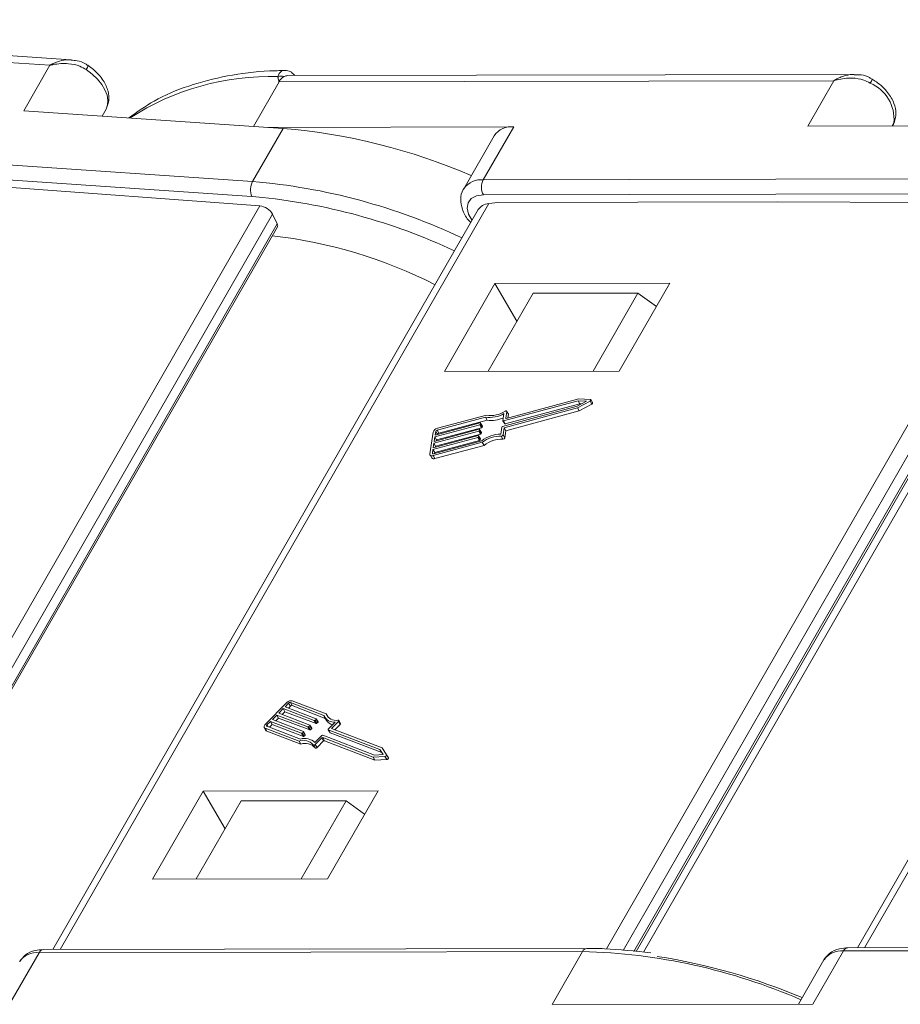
# Model space of a CAD drawing. Header units: millimetres. Extents: x 2548 to 3470, y -441 to 211.
# Tile 33 of 49: x 3158 to 3191, y 48 to 85. Entities that reach past the tile are written whole.
import ezdxf

# ---------------------------------------------------------------- set-up
doc = ezdxf.new("R2010")
doc.units = ezdxf.units.MM

msp = doc.modelspace()

# ---------------------------------------------------------------- linework, layer by layer
at = {"color": 7, "linetype": 'Continuous', "lineweight": 15}
for p, q in [((3159.131, 83.592), (3137.6, 85.06)), ((3159.914, 83.796), (3137.926, 85.295)), ((3158.155, 81.893), (3159.131, 83.592)), ((3189.161, 83.252), (3168.012, 83.205)), ((3167.686, 82.97), (3166.731, 81.308)), ((3188.413, 83.016), (3167.686, 82.97)), ((3187.436, 81.317), (3188.413, 83.016)), ((3158.155, 81.893), (3167.836, 81.233)), ((3161.225, 81.954), (3161.076, 81.694)), ((3161.077, 81.694), (3161.225, 81.954)), ((3187.436, 81.317), (3196.756, 81.338)), ((3190.653, 81.445), (3190.583, 81.324)), ((3190.606, 81.324), (3190.653, 81.445)), ((3190.609, 81.324), (3190.67, 81.481)), ((3190.67, 81.481), (3190.653, 81.445)), ((3167.836, 81.233), (3166.697, 79.251)), ((3176.455, 81.293), (3167.262, 81.272)), ((3175.724, 80.96), (3174.585, 78.977)), ((3176.455, 81.293), (3175.317, 79.31)), ((3145.609, 80.689), (3166.697, 79.251)), ((3166.67, 78.686), (3145.582, 80.124)), ((3175.317, 79.31), (3195.617, 79.355)), ((3166.971, 78.336), (3156.967, 79.075)), ((3195.618, 78.79), (3175.318, 78.745)), ((3175.529, 78.423), (3159.513, 50.545)), ((3166.826, 78.675), (3166.67, 78.686)), ((3175.86, 78.463), (3175.529, 78.423)), ((3175.86, 78.463), (3186.311, 78.486)), ((3179.919, 50.569), (3195.939, 78.453)), ((3195.939, 78.453), (3186.311, 78.486)), ((3205.576, 78.49), (3189.559, 50.611)), ((3150.935, 50.425), (3166.971, 78.336)), ((3167.445, 78.03), (3151.532, 50.333)), ((3175.13, 78.198), (3159.242, 50.544)), ((3167.621, 77.664), (3167.445, 78.03)), ((3196.429, 78.169), (3180.539, 50.512)), ((3205.176, 78.264), (3189.288, 50.611)), ((3151.887, 50.278), (3167.621, 77.664)), ((3180.943, 50.476), (3196.642, 77.802)), ((3181.02, 50.469), (3196.654, 77.682)), ((3151.947, 50.268), (3167.626, 77.558)), ((3196.758, 77.337), (3181.306, 50.443)), ((3175.752, 75.437), (3173.865, 72.152)), ((3182.284, 75.451), (3175.752, 75.437)), ((3176.572, 74.024), (3175.752, 75.437)), ((3180.397, 72.166), (3182.284, 75.451)), ((3175.498, 72.155), (3177.174, 75.072)), ((3181.093, 75.081), (3177.174, 75.072)), ((3179.417, 72.164), (3181.093, 75.081)), ((3181.78, 74.573), (3181.093, 75.081)), ((3173.865, 72.152), (3180.397, 72.166)), ((3178.859, 71.053), (3176.07, 70.3)), ((3178.888, 71.125), (3176.173, 70.393)), ((3178.827, 70.849), (3179.17, 71.039)), ((3178.836, 70.786), (3179.302, 71.045)), ((3179.17, 71.039), (3178.859, 71.053)), ((3178.859, 71.053), (3178.924, 70.94)), ((3179.311, 71.107), (3178.888, 71.125)), ((3179.302, 71.045), (3179.367, 70.932)), ((3179.398, 70.984), (3179.332, 71.097)), ((3176.038, 70.096), (3178.827, 70.849)), ((3176.097, 70.047), (3178.836, 70.786)), ((3178.924, 70.94), (3176.135, 70.187)), ((3176.163, 69.934), (3178.901, 70.673)), ((3176.253, 70.549), (3176.187, 70.662)), ((3178.836, 70.786), (3178.901, 70.673)), ((3178.901, 70.673), (3179.367, 70.932)), ((3178.986, 70.937), (3178.924, 70.94)), ((3175.397, 70.443), (3173.59, 69.956)), ((3175.436, 70.519), (3173.6, 70.024)), ((3175.462, 70.33), (3173.655, 69.843)), ((3175.397, 70.443), (3175.462, 70.33)), ((3176.049, 70.31), (3176.089, 70.573)), ((3176.05, 70.304), (3176.116, 70.191)), ((3176.07, 70.3), (3176.135, 70.187)), ((3176.152, 70.403), (3176.19, 70.649)), ((3176.152, 70.403), (3176.158, 70.393)), ((3176.19, 70.649), (3176.255, 70.536)), ((3176.236, 70.41), (3176.255, 70.536)), ((3175.149, 69.921), (3173.471, 69.468)), ((3173.481, 69.536), (3175.159, 69.989)), ((3175.185, 70.159), (3173.507, 69.706)), ((3173.517, 69.774), (3175.196, 70.226)), ((3175.251, 70.046), (3173.573, 69.593)), ((3173.59, 69.956), (3173.655, 69.843)), ((3175.149, 69.921), (3175.214, 69.808)), ((3175.18, 69.978), (3175.174, 69.944)), ((3175.174, 69.944), (3175.24, 69.831)), ((3175.244, 69.872), (3175.179, 69.985)), ((3175.18, 69.978), (3175.245, 69.865)), ((3175.185, 70.159), (3175.251, 70.046)), ((3175.216, 70.216), (3175.211, 70.182)), ((3175.211, 70.182), (3175.276, 70.069)), ((3175.281, 70.109), (3175.215, 70.222)), ((3175.216, 70.216), (3175.282, 70.103)), ((3175.282, 70.103), (3175.276, 70.069)), ((3175.972, 69.811), (3176.013, 70.073)), ((3176.057, 69.785), (3176.097, 70.047)), ((3176.097, 70.047), (3176.163, 69.934)), ((3176.123, 69.672), (3176.163, 69.934)), ((3173.446, 69.884), (3173.321, 69.07)), ((3175.112, 69.684), (3173.434, 69.231)), ((3173.445, 69.299), (3175.123, 69.751)), ((3173.454, 69.074), (3175.262, 69.561)), ((3173.507, 69.706), (3173.481, 69.536)), ((3175.178, 69.571), (3173.5, 69.118)), ((3173.507, 69.706), (3173.573, 69.593)), ((3173.538, 69.909), (3173.517, 69.774)), ((3175.214, 69.808), (3173.536, 69.355)), ((3173.538, 69.909), (3173.603, 69.797)), ((3173.573, 69.593), (3173.567, 69.559)), ((3175.112, 69.684), (3175.178, 69.571)), ((3175.143, 69.741), (3175.138, 69.707)), ((3175.138, 69.707), (3175.204, 69.594)), ((3175.208, 69.634), (3175.142, 69.747)), ((3175.143, 69.741), (3175.209, 69.628)), ((3175.209, 69.628), (3175.204, 69.594)), ((3175.245, 69.865), (3175.24, 69.831)), ((3175.986, 69.736), (3176.052, 69.623)), ((3176.057, 69.785), (3176.123, 69.672)), ((3173.434, 69.231), (3173.413, 69.095)), ((3173.434, 69.231), (3173.5, 69.118)), ((3173.444, 69.006), (3175.28, 69.501)), ((3173.471, 69.468), (3173.445, 69.299)), ((3173.471, 69.468), (3173.536, 69.355)), ((3173.51, 68.893), (3175.346, 69.388)), ((3173.536, 69.355), (3173.531, 69.322)), ((3175.28, 69.501), (3175.346, 69.388)), ((3173.327, 69.031), (3173.393, 68.918)), ((3173.413, 69.095), (3173.426, 69.074)), ((3173.444, 69.006), (3173.51, 68.893)), ((3173.5, 69.118), (3173.495, 69.084)), ((3167.982, 59.777), (3167.17, 58.961)), ((3168.046, 59.752), (3167.911, 59.616)), ((3167.911, 59.616), (3169.072, 59.17)), ((3168.111, 59.639), (3168.039, 59.567)), ((3168.046, 59.752), (3168.111, 59.639)), ((3169.362, 59.293), (3168.112, 59.774)), ((3168.112, 59.774), (3168.177, 59.661)), ((3169.413, 59.186), (3168.177, 59.661)), ((3169.45, 59.353), (3168.179, 59.842)), ((3167.606, 59.31), (3167.437, 59.14)), ((3168.767, 58.864), (3167.606, 59.31)), ((3167.606, 59.31), (3167.672, 59.197)), ((3167.843, 59.548), (3167.674, 59.378)), ((3167.674, 59.378), (3168.835, 58.932)), ((3167.908, 59.435), (3167.803, 59.329)), ((3169.004, 59.102), (3167.843, 59.548)), ((3167.843, 59.548), (3167.908, 59.435)), ((3169.07, 58.989), (3167.908, 59.435)), ((3169.45, 59.353), (3169.515, 59.24)), ((3167.232, 58.89), (3168.483, 58.409)), ((3167.369, 59.073), (3167.234, 58.937)), ((3167.234, 58.937), (3167.269, 58.876)), ((3167.435, 58.96), (3167.329, 58.853)), ((3168.531, 58.626), (3167.369, 59.073)), ((3167.369, 59.073), (3167.435, 58.96)), ((3168.596, 58.513), (3167.435, 58.96)), ((3167.437, 59.14), (3168.598, 58.694)), ((3167.672, 59.197), (3167.566, 59.091)), ((3168.833, 58.751), (3167.672, 59.197)), ((3168.834, 58.909), (3168.8, 58.875)), ((3168.8, 58.875), (3168.866, 58.762)), ((3168.834, 58.909), (3168.9, 58.796)), ((3168.906, 58.815), (3168.84, 58.928)), ((3169.004, 59.102), (3169.07, 58.989)), ((3169.071, 59.147), (3169.037, 59.113)), ((3169.037, 59.113), (3169.103, 59)), ((3169.071, 59.147), (3169.136, 59.034)), ((3169.143, 59.053), (3169.077, 59.166)), ((3169.136, 59.034), (3169.103, 59)), ((3169.391, 59.224), (3169.457, 59.111)), ((3169.52, 59.223), (3169.515, 59.24)), ((3169.526, 58.783), (3169.788, 59.046)), ((3169.641, 58.81), (3169.903, 59.073)), ((3169.77, 58.76), (3169.968, 58.96)), ((3169.903, 59.073), (3169.968, 58.96)), ((3169.981, 58.998), (3169.915, 59.111)), ((3167.134, 58.847), (3167.199, 58.734)), ((3167.165, 58.822), (3168.435, 58.334)), ((3167.165, 58.822), (3167.23, 58.709)), ((3167.23, 58.709), (3168.501, 58.221)), ((3168.531, 58.626), (3168.596, 58.513)), ((3168.597, 58.671), (3168.564, 58.637)), ((3168.564, 58.637), (3168.629, 58.524)), ((3168.597, 58.671), (3168.663, 58.558)), ((3168.669, 58.577), (3168.603, 58.69)), ((3168.663, 58.558), (3168.629, 58.524)), ((3168.767, 58.864), (3168.833, 58.751)), ((3168.9, 58.796), (3168.866, 58.762)), ((3169.028, 58.283), (3169.29, 58.545)), ((3169.323, 58.556), (3171.253, 57.814)), ((3169.52, 58.764), (3169.586, 58.651)), ((3171.456, 58.018), (3169.526, 58.76)), ((3169.526, 58.76), (3169.591, 58.647)), ((3171.521, 57.905), (3169.591, 58.647)), ((3171.536, 58.081), (3169.641, 58.81)), ((3168.435, 58.334), (3168.501, 58.221)), ((3168.965, 58.194), (3169.031, 58.081)), ((3169.041, 58.207), (3169.286, 58.453)), ((3169.041, 58.207), (3169.107, 58.094)), ((3169.107, 58.094), (3169.352, 58.34)), ((3169.286, 58.453), (3169.352, 58.34)), ((3169.319, 58.464), (3171.198, 57.741)), ((3169.319, 58.464), (3169.385, 58.351)), ((3169.385, 58.351), (3171.264, 57.628)), ((3171.253, 57.814), (3171.58, 57.829)), ((3171.58, 57.829), (3171.456, 58.018)), ((3171.456, 58.018), (3171.521, 57.905)), ((3171.572, 57.829), (3171.521, 57.905)), ((3171.706, 57.824), (3171.536, 58.081)), ((3171.772, 57.71), (3171.707, 57.823)), ((3171.198, 57.741), (3171.644, 57.761)), ((3171.198, 57.741), (3171.264, 57.628)), ((3171.264, 57.628), (3171.709, 57.648)), ((3171.644, 57.761), (3171.709, 57.648)), ((3164.852, 56.463), (3162.965, 53.178)), ((3171.384, 56.478), (3164.852, 56.463)), ((3165.671, 55.051), (3164.852, 56.463)), ((3169.496, 53.193), (3171.384, 56.478)), ((3166.273, 56.099), (3164.598, 53.182)), ((3170.192, 56.108), (3166.273, 56.099)), ((3170.192, 56.108), (3168.517, 53.191)), ((3170.879, 55.6), (3170.192, 56.108)), ((3162.965, 53.178), (3169.496, 53.193)), ((3157.583, 48.444), (3158.722, 50.426)), ((3158.722, 50.426), (3179.022, 50.471)), ((3179.185, 50.588), (3158.885, 50.543)), ((3177.883, 48.489), (3179.022, 50.471)), ((3187.629, 48.51), (3188.768, 50.492)), ((3188.768, 50.492), (3209.068, 50.537)), ((3209.231, 50.655), (3188.931, 50.61)), ((3188.036, 50.159), (3187.088, 48.509)), ((3187.629, 48.51), (3177.883, 48.489))]:
    msp.add_line(p, q, dxfattribs=at)
at = {"color": 7, "linetype": 'Continuous', "lineweight": 15, "flags": 128}
for points in [[(3160.486, 83.431), (3160.708, 83.26), (3160.903, 83.073), (3161.064, 82.876), (3161.185, 82.674), (3161.264, 82.475), (3161.297, 82.285), (3161.284, 82.11), (3161.225, 81.954)], [(3175.318, 78.745), (3175.063, 78.71), (3174.868, 78.611), (3174.749, 78.454), (3174.714, 78.253), (3174.766, 78.024), (3174.897, 77.792)], [(3179.302, 71.045), (3179.314, 71.053), (3179.324, 71.063), (3179.331, 71.073), (3179.335, 71.083), (3179.334, 71.093), (3179.33, 71.1), (3179.322, 71.105), (3179.311, 71.107)], [(3176.19, 70.649), (3176.189, 70.657), (3176.186, 70.664), (3176.181, 70.669), (3176.172, 70.672), (3176.162, 70.672), (3176.151, 70.671), (3176.14, 70.667), (3176.128, 70.662)], [(3179.367, 70.932), (3179.379, 70.94), (3179.39, 70.95), (3179.397, 70.96), (3179.4, 70.97), (3179.4, 70.98), (3179.398, 70.984)], [(3176.07, 70.3), (3176.065, 70.299), (3176.061, 70.299), (3176.057, 70.299), (3176.054, 70.3), (3176.051, 70.302), (3176.05, 70.304), (3176.049, 70.307), (3176.049, 70.31)], [(3176.173, 70.393), (3176.168, 70.392), (3176.164, 70.392), (3176.16, 70.392), (3176.157, 70.393), (3176.154, 70.395), (3176.153, 70.397), (3176.152, 70.4), (3176.152, 70.403)], [(3176.255, 70.536), (3176.255, 70.544), (3176.253, 70.549)], [(3175.159, 69.989), (3175.164, 69.99), (3175.168, 69.99), (3175.172, 69.99), (3175.175, 69.988), (3175.177, 69.987), (3175.179, 69.984), (3175.18, 69.981), (3175.18, 69.978)], [(3175.196, 70.226), (3175.2, 70.227), (3175.204, 70.228), (3175.208, 70.227), (3175.211, 70.226), (3175.214, 70.224), (3175.215, 70.222), (3175.216, 70.219), (3175.216, 70.216)], [(3175.123, 69.751), (3175.127, 69.752), (3175.131, 69.753), (3175.135, 69.752), (3175.138, 69.751), (3175.141, 69.749), (3175.142, 69.747), (3175.143, 69.744), (3175.143, 69.741)], [(3173.321, 69.07), (3173.32, 69.051), (3173.325, 69.034), (3173.336, 69.02), (3173.35, 69.009), (3173.37, 69.002), (3173.392, 68.999), (3173.417, 69), (3173.444, 69.006)], [(3173.413, 69.095), (3173.413, 69.089), (3173.415, 69.083), (3173.418, 69.078), (3173.423, 69.075), (3173.43, 69.072), (3173.437, 69.071), (3173.446, 69.072), (3173.454, 69.074)], [(3167.17, 58.961), (3167.152, 58.941), (3167.138, 58.919), (3167.13, 58.898), (3167.126, 58.878), (3167.128, 58.86), (3167.136, 58.844), (3167.148, 58.831), (3167.165, 58.822)], [(3167.234, 58.937), (3167.228, 58.93), (3167.224, 58.923), (3167.221, 58.916), (3167.22, 58.909), (3167.22, 58.903), (3167.223, 58.898), (3167.227, 58.893), (3167.232, 58.89)], [(3168.835, 58.932), (3168.838, 58.93), (3168.84, 58.928), (3168.841, 58.926), (3168.841, 58.922), (3168.841, 58.919), (3168.839, 58.916), (3168.837, 58.912), (3168.834, 58.909)], [(3169.072, 59.17), (3169.075, 59.168), (3169.077, 59.166), (3169.078, 59.163), (3169.078, 59.16), (3169.078, 59.157), (3169.076, 59.154), (3169.074, 59.15), (3169.071, 59.147)], [(3169.903, 59.073), (3169.91, 59.082), (3169.915, 59.091), (3169.917, 59.099), (3169.917, 59.107), (3169.913, 59.114), (3169.907, 59.118), (3169.898, 59.121), (3169.888, 59.121)], [(3169.968, 58.96), (3169.976, 58.969), (3169.981, 58.978), (3169.983, 58.986), (3169.982, 58.994), (3169.981, 58.998)], [(3168.598, 58.694), (3168.601, 58.692), (3168.603, 58.69), (3168.604, 58.688), (3168.605, 58.685), (3168.604, 58.681), (3168.603, 58.678), (3168.6, 58.674), (3168.597, 58.671)], [(3169.526, 58.76), (3169.523, 58.762), (3169.521, 58.764), (3169.52, 58.767), (3169.519, 58.77), (3169.52, 58.773), (3169.521, 58.776), (3169.523, 58.78), (3169.526, 58.783)], [(3168.965, 58.194), (3168.97, 58.188), (3168.977, 58.185), (3168.987, 58.183), (3168.998, 58.184), (3169.009, 58.187), (3169.021, 58.192), (3169.032, 58.199), (3169.041, 58.207)], [(3169.031, 58.081), (3169.036, 58.075), (3169.043, 58.072), (3169.053, 58.07), (3169.063, 58.071), (3169.075, 58.074), (3169.087, 58.079), (3169.098, 58.086), (3169.107, 58.094)], [(3171.644, 57.761), (3171.657, 57.763), (3171.67, 57.768), (3171.683, 57.776), (3171.694, 57.785), (3171.703, 57.795), (3171.708, 57.806), (3171.709, 57.816), (3171.706, 57.824)], [(3171.709, 57.648), (3171.722, 57.65), (3171.736, 57.655), (3171.749, 57.663), (3171.76, 57.672), (3171.768, 57.682), (3171.773, 57.693), (3171.774, 57.703), (3171.772, 57.71)]]:
    msp.add_lwpolyline(points, dxfattribs=at)
at = {"color": 7, "linetype": 'Continuous', "lineweight": 15}
for centre, radius, start, end in [((3160.244, 83.622), 0.308, 321.7672, 354.1008), ((3167.358, 73.546), 9.626, 88.2837, 122.9555), ((3167.769, 82.84), 0.35, 71.5241, 110.4784), ((3168.13, 82.736), 0.503, 119.9328, 152.1961), ((3168.014, 82.922), 0.283, 90.3832, 118.3046), ((3189.174, 83.318), 0.712, 326.4517, 340.1209), ((3189.204, 81.583), 1.455, 354.5664, 67.2376), ((3165.962, 58.857), 22.454, 66.6333, 85.2128), ((3176.372, 80.505), 0.792, 83.9702, 144.9679), ((3167.286, 78.94), 0.666, 152.1335, 202.4053), ((3164.772, 56.571), 22.761, 64.6371, 85.147), ((3175.235, 78.517), 0.798, 84.1067, 143.5228), ((3175.863, 79.029), 0.615, 152.7297, 207.5188), ((3164.767, 56.515), 22.255, 64.8035, 84.6939), ((3165.429, 59.529), 17.805, 62.982, 83.5403), ((3175.604, 71.454), 0.95, 259.8133, 303.4569), ((3175.559, 71.492), 1.061, 261.1913, 299.9652), ((3175.625, 71.342), 1.024, 260.8827, 295.4804), ((3173.645, 69.819), 0.209, 102.2529, 161.8162), ((3173.605, 69.888), 0.0698, 102.2529, 161.8162), ((3175.141, 69.955), 0.0349, 282.2529, 341.8162), ((3175.178, 70.193), 0.0349, 282.2529, 341.8162), ((3175.243, 70.08), 0.0349, 282.2529, 341.8162), ((3175.272, 70.105), 0.00967, 349.0563, 29.2875), ((3176.046, 70.062), 0.0349, 102.2529, 161.8162), ((3176.128, 70.202), 0.0168, 221.6755, 294.2872), ((3173.67, 69.775), 0.0698, 102.2529, 161.8162), ((3175.105, 69.718), 0.0349, 282.2529, 341.8162), ((3175.17, 69.605), 0.0349, 282.2529, 341.8162), ((3175.199, 69.63), 0.00967, 349.0563, 29.2875), ((3175.207, 69.842), 0.0349, 282.2529, 341.8162), ((3175.236, 69.867), 0.00967, 349.0563, 29.2875), ((3176.026, 68.519), 1.293, 92.3955, 126.2747), ((3175.962, 68.63), 1.106, 88.7409, 128.0528), ((3176.027, 68.517), 1.106, 88.7409, 128.0528), ((3175.989, 69.808), 0.0716, 267.5104, 341.2122), ((3176.055, 69.695), 0.0716, 267.5104, 341.2122), ((3173.468, 68.985), 0.101, 221.6755, 294.2872), ((3168.137, 59.637), 0.209, 78.4324, 137.9957), ((3168.098, 59.706), 0.0698, 78.4324, 137.9957), ((3168.163, 59.593), 0.0698, 78.4324, 137.9957), ((3169.732, 59.44), 0.398, 201.6581, 278.1138), ((3169.796, 59.477), 0.367, 199.6453, 284.4409), ((3168.774, 58.898), 0.0349, 258.4324, 317.9957), ((3169.011, 59.136), 0.0349, 258.4324, 317.9957), ((3169.077, 59.023), 0.0349, 258.4324, 317.9957), ((3169.127, 59.047), 0.0168, 305.9614, 18.5731), ((3169.758, 59.301), 0.356, 212.2867, 259.4413), ((3167.249, 58.764), 0.058, 210.9611, 251.1923), ((3168.538, 58.66), 0.0349, 258.4324, 317.9957), ((3168.603, 58.547), 0.0349, 258.4324, 317.9957), ((3168.653, 58.571), 0.0168, 305.9614, 18.5731), ((3168.84, 58.785), 0.0349, 258.4324, 317.9957), ((3168.89, 58.809), 0.0168, 305.9614, 18.5731), ((3169.316, 58.522), 0.0349, 78.4324, 137.9957), ((3169.594, 58.656), 0.00967, 210.9611, 251.1923), ((3168.602, 57.894), 0.471, 39.6341, 110.8073), ((3168.647, 57.879), 0.555, 46.6309, 107.2395), ((3168.668, 57.781), 0.471, 39.6341, 110.8073), ((3169.312, 58.429), 0.0349, 78.4324, 137.9957), ((3169.378, 58.316), 0.0349, 78.4324, 137.9957), ((3158.639, 49.638), 0.792, 83.9702, 144.9679), ((3158.905, 50.343), 0.201, 95.8172, 155.7418), ((3179.199, 50.397), 0.192, 94.1665, 157.3778), ((3178.488, 28.674), 21.803, 66.5041, 88.596), ((3188.685, 49.705), 0.792, 83.9702, 144.9679), ((3188.951, 50.41), 0.201, 95.8172, 155.7418), ((3178.303, 27.655), 22.902, 67.0711, 81.1822)]:
    msp.add_arc(centre, radius, start, end, dxfattribs=at)
for centre, major_axis, ratio, start_param, end_param in [((3175.857, 77.858), (-0.75, 0.294), 0.653837, 5.400501, 6.185818), ((3167.106, 78.055), (-0.346, 0.201), 0.573923, 3.846028, 5.416824), ((3167.418, 77.679), (-0.207, 0.121), 0.573923, 3.145085, 3.846028)]:
    msp.add_ellipse(centre, major_axis=major_axis, ratio=ratio, start_param=start_param, end_param=end_param, dxfattribs=at)
for points, knots in [([(3159.923, 83.792), (3159.909, 83.794), (3159.875, 83.8), (3159.73, 83.797), (3159.544, 83.769), (3159.355, 83.702), (3159.267, 83.663), (3159.218, 83.639), (3159.19, 83.625), (3159.166, 83.612), (3159.15, 83.603), (3159.141, 83.598), (3159.135, 83.595), (3159.133, 83.593), (3159.131, 83.592)], [0, 0, 0, 0, 0.055896, 0.131149, 0.539625, 0.736166, 0.845999, 0.878184, 0.92841, 0.957877, 0.975205, 0.990478, 0.992694, 1, 1, 1, 1]), ([(3159.131, 83.592), (3159.133, 83.593), (3159.142, 83.595), (3159.174, 83.602), (3159.211, 83.61), (3159.427, 83.652), (3159.776, 83.674), (3160.206, 83.592), (3160.409, 83.476), (3160.486, 83.431)], [0, 0, 0, 0, 0.005088, 0.020369, 0.070807, 0.089086, 0.500311, 0.809226, 1, 1, 1, 1]), ([(3160.545, 83.582), (3160.516, 83.605), (3160.401, 83.696), (3160.182, 83.769), (3159.997, 83.779), (3159.923, 83.783)], [0, 0, 0, 0, 0.16622, 0.662713, 1, 1, 1, 1]), ([(3161.226, 81.956), (3161.268, 82.055), (3161.356, 82.267), (3161.317, 82.644), (3161.132, 83.047), (3160.846, 83.373), (3160.62, 83.539), (3160.551, 83.59)], [0, 0, 0, 0, 0.179688, 0.382213, 0.611877, 0.88118, 1, 1, 1, 1]), ([(3167.9, 83.395), (3167.713, 83.392), (3166.968, 83.379), (3165.74, 83.223), (3164.291, 82.847), (3163.048, 82.325), (3162.383, 81.845), (3162.079, 81.626)], [0, 0, 0, 0, 0.0806498, 0.320192, 0.5598826, 0.7985525, 1, 1, 1, 1]), ([(3167.647, 83.167), (3167.651, 83.187), (3167.666, 83.249), (3167.727, 83.337), (3167.813, 83.4), (3167.878, 83.393), (3167.899, 83.391)], [0, 0, 0, 0, 0.146645, 0.448799, 0.822208, 1, 1, 1, 1]), ([(3167.686, 82.97), (3167.686, 82.971), (3167.671, 83.023), (3167.652, 83.087), (3167.647, 83.155), (3167.647, 83.167)], [0, 0, 0, 0, 0.012087, 0.82463, 1, 1, 1, 1]), ([(3168.277, 83.206), (3168.237, 83.25), (3168.154, 83.341), (3168.011, 83.403), (3167.923, 83.395), (3167.899, 83.392)], [0, 0, 0, 0, 0.401699, 0.835997, 1, 1, 1, 1]), ([(3189.173, 83.251), (3189.169, 83.251), (3189.145, 83.254), (3189.008, 83.244), (3188.821, 83.211), (3188.632, 83.136), (3188.546, 83.093), (3188.498, 83.067), (3188.47, 83.051), (3188.446, 83.037), (3188.431, 83.028), (3188.423, 83.022), (3188.417, 83.019), (3188.414, 83.017), (3188.413, 83.016)], [0, 0, 0, 0, 0.015472, 0.093947, 0.519913, 0.724869, 0.839405, 0.872969, 0.925345, 0.956074, 0.974144, 0.99007, 0.992381, 1, 1, 1, 1]), ([(3189.838, 83.067), (3189.808, 83.089), (3189.688, 83.175), (3189.455, 83.24), (3189.258, 83.24), (3189.172, 83.24)], [0, 0, 0, 0, 0.1581466, 0.6324759, 1, 1, 1, 1]), ([(3188.413, 83.016), (3188.415, 83.017), (3188.423, 83.019), (3188.454, 83.029), (3188.49, 83.039), (3188.701, 83.093), (3189.045, 83.133), (3189.478, 83.073), (3189.687, 82.966), (3189.767, 82.925)], [0, 0, 0, 0, 0.005088, 0.020369, 0.070807, 0.089086, 0.500311, 0.809226, 1, 1, 1, 1]), ([(3190.67, 81.481), (3190.697, 81.584), (3190.755, 81.808), (3190.669, 82.19), (3190.431, 82.598), (3190.115, 82.9), (3189.895, 83.043), (3189.844, 83.076)], [0, 0, 0, 0, 0.17956, 0.389755, 0.635768, 0.914648, 1, 1, 1, 1]), ([(3174.607, 78.992), (3174.593, 78.976), (3174.496, 78.868), (3174.456, 78.579), (3174.524, 78.194), (3174.665, 77.892), (3174.821, 77.746), (3174.853, 77.716)], [0, 0, 0, 0, 0.04539, 0.324809, 0.598218, 0.917418, 1, 1, 1, 1]), ([(3158.885, 50.543), (3158.782, 50.536), (3158.534, 50.52), (3158.21, 50.383), (3158.071, 50.189), (3158.012, 50.107)], [0, 0, 0, 0, 0.291084, 0.698935, 1, 1, 1, 1]), ([(3181.575, 50.418), (3180.99, 50.486), (3180.176, 50.58), (3179.403, 50.586), (3179.185, 50.588)], [0, 0, 0, 0, 0.718456, 1, 1, 1, 1]), ([(3188.931, 50.61), (3188.828, 50.603), (3188.581, 50.586), (3188.256, 50.45), (3188.117, 50.256), (3188.058, 50.174)], [0, 0, 0, 0, 0.291084, 0.698935, 1, 1, 1, 1])]:
    msp.add_open_spline(points, degree=3, knots=knots, dxfattribs=at)

doc.saveas('drawing.dxf')
